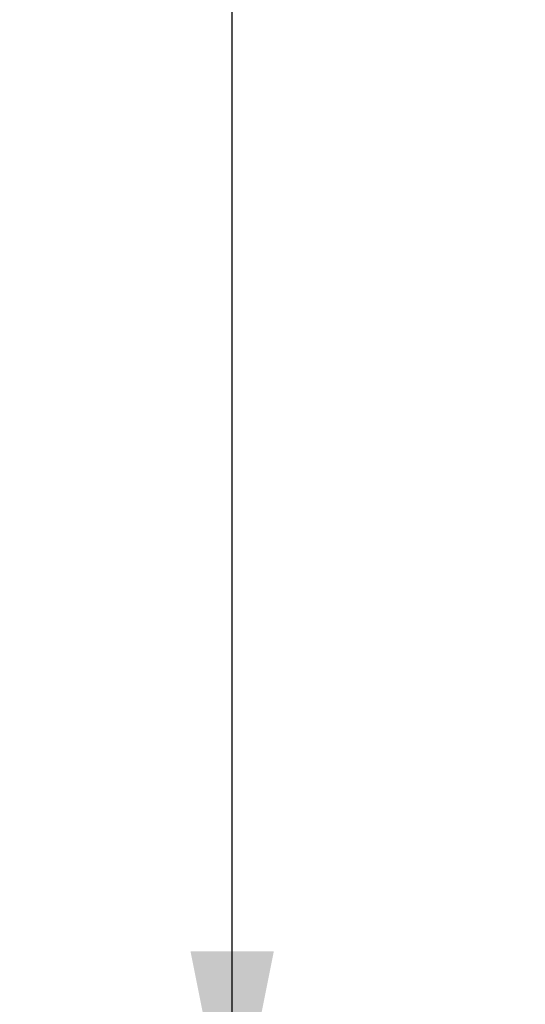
# Model space of a CAD drawing. Header units: inches. Extents: x 0 to 77.3, y 0 to 50.
# Tile 36 of 60: x 56.4 to 57.5, y 39.7 to 41.8. Entities that reach past the tile are written whole.
import ezdxf

# ---------------------------------------------------------------- set-up
doc = ezdxf.new("R2010")
doc.units = ezdxf.units.IN
doc.header["$LTSCALE"] = 4.25
doc.header["$MEASUREMENT"] = 0
doc.layers.get('0').update_dxf_attribs({"linetype": 'CONTINUOUS'})
doc.layers.add('DIMENSIONS', color=7, linetype='CONTINUOUS')
doc.styles.get("Standard").update_dxf_attribs({"font": 'arial.ttf'})
doc.dimstyles.new('DIMSTYLE_1', dxfattribs={"dimtxt": 0.340909, "dimasz": 0.454545, "dimexe": 0.09, "dimexo": 0.07, "dimgap": 0.0375, "dimtad": 0, "dimtih": 1, "dimtoh": 1, "dimzin": 4, "dimdsep": 46, "dimtxsty": 'Standard', "dimblk": '_FILLED', "dimblk1": '_FILLED', "dimblk2": '_FILLED', "dimcen": 0.09, "dimadec": 3, "dimazin": 1, "dimtfac": 1, "dimtdec": 3, "dimtofl": 0, "dimtmove": 0, "dimatfit": 3, "dimldrblk": '_FILLED', "dimfxl": 0, "dimtolj": 1, "dimtzin": 4, "dimarcsym": 0})

# ---------------------------------------------------------------- blocks, each defined once
blk = doc.blocks.new('_FILLED')
at = {"color": 0, "linetype": 'ByBlock'}
blk.add_solid([(0, 0), (-1, 0.2), (-1, -0.2)], dxfattribs=at)
blk = doc.blocks.new('*D2')
at = {"layer": 'DIMENSIONS', "color": 2, "linetype": 'Continuous'}
for p, q in [((57.4443, 45.3549), (56.4661, 45.3549)), ((56.8752, 45.3549), (56.8752, 42.6958)), ((56.8752, 39.3549), (56.8752, 42.014)), ((57.4443, 39.3549), (56.4661, 39.3549))]:
    blk.add_line(p, q, dxfattribs=at)
at = {"layer": 'DIMENSIONS', "color": 2, "linetype": 'Continuous', "xscale": 0.4545454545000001, "yscale": 0.4545454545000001, "zscale": 0.4545454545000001}
for p, rotation in [((56.8752, 45.3549), 90), ((56.8752, 39.3549), 270)]:
    blk.add_blockref('_FILLED', p, dxfattribs=dict(at, rotation=rotation))
at = {"layer": 'DIMENSIONS', "color": 2, "linetype": 'Continuous', "insert": (56.8752, 42.5254), "char_height": 0.34091, "width": 0.926411, "attachment_point": 2, "line_spacing_factor": 0.9}
blk.add_mtext('6.00', dxfattribs=at)

msp = doc.modelspace()

# ---------------------------------------------------------------- dimensions: what is measured, and where the dimension line sits
at = {"layer": 'DIMENSIONS', "color": 2, "linetype": 'Continuous'}
dim = msp.add_linear_dim(base=(56.875199, 45.354909), p1=(57.514263, 39.354909), p2=(57.514263, 45.354909), angle=90, dimstyle='DIMSTYLE_1', dxfattribs=at)
dim.commit()
dim.dimension.update_dxf_attribs({"geometry": '*D2', "text_midpoint": (56.872855, 42.35301), "dimtype": 160})

doc.saveas('drawing.dxf')
